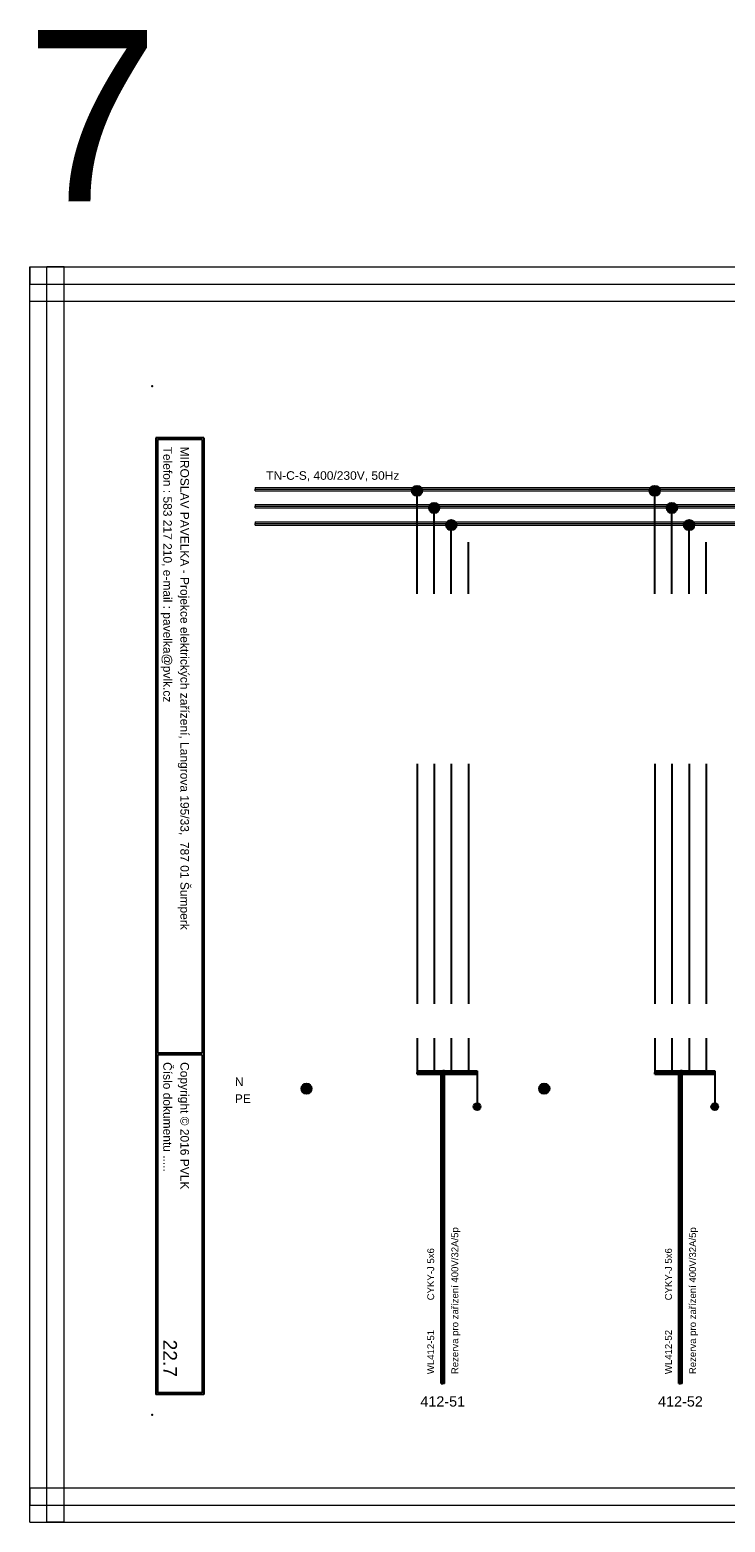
# Model space of a CAD drawing. Extents: x -1152 to 4054, y -4939 to -4246.
# Tile 14 of 19: x 2529 to 2731, y -4939 to -4504. Entities that reach past the tile are written whole.
import ezdxf
from ezdxf.enums import TextEntityAlignment as Align

# ---------------------------------------------------------------- set-up
doc = ezdxf.new("R2010")
doc.units = 0
doc.header["$MEASUREMENT"] = 0
for name, color, linetype in [('1-KRESBA', 7, 'Continuous'), ('__10-Popisy', 220, 'Continuous'), ('__Bílá', 7, 'Continuous'), ('__Oranžová', 30, 'Continuous'), ('__Rudá 010', 10, 'Continuous'), ('__Vínová 220', 220, 'Continuous'), ('__Zelená', 3, 'Continuous')]:
    doc.layers.add(name, color=color, linetype=linetype)
doc.styles.add('Arial', font='arial.ttf')
doc.styles.add('GENERATED_STYLE_1', font='arial.ttf')

# ---------------------------------------------------------------- blocks, each defined once
blk = doc.blocks.new('L0001A02')
at = {"linetype": 'Continuous'}
h = blk.add_hatch(color=256, dxfattribs=at)
edge = h.paths.add_edge_path()
edge.add_arc((0, 0), 1.5, 0, 360)
blk.add_circle((0, 0), 1.5)
blk = doc.blocks.new('V0085A01')
h = blk.add_hatch(color=256)
edge = h.paths.add_edge_path()
edge.add_arc((0, 0), 1, 0, 360)
blk.add_circle((0, 0), 1)

msp = doc.modelspace()

# ---------------------------------------------------------------- linework, layer by layer
at = {"layer": '1-KRESBA'}
for p, q in [((2641.47, -4668.62), (2641.47, -4638.62)), ((2710.79, -4668.62), (2710.79, -4638.62)), ((2646.47, -4668.62), (2646.47, -4643.62)), ((2715.79, -4668.62), (2715.79, -4643.62)), ((2651.47, -4668.62), (2651.47, -4648.62)), ((2720.79, -4668.62), (2720.79, -4648.62)), ((2656.47, -4668.62), (2656.47, -4653.62)), ((2725.79, -4668.62), (2725.79, -4653.62)), ((2641.47, -4718.22), (2641.47, -4788.22)), ((2646.47, -4718.22), (2646.47, -4788.22)), ((2651.47, -4718.22), (2651.47, -4788.22)), ((2656.47, -4718.22), (2656.47, -4788.22)), ((2710.79, -4718.22), (2710.79, -4788.22)), ((2715.79, -4718.22), (2715.79, -4788.22)), ((2720.79, -4718.22), (2720.79, -4788.22)), ((2725.79, -4718.22), (2725.79, -4788.22)), ((2641.47, -4798.22), (2641.47, -4808.22)), ((2646.47, -4798.22), (2646.47, -4808.22)), ((2651.47, -4798.22), (2651.47, -4808.22)), ((2656.47, -4798.22), (2656.47, -4808.22)), ((2710.79, -4798.22), (2710.79, -4808.22)), ((2715.79, -4798.22), (2715.79, -4808.22)), ((2720.79, -4798.22), (2720.79, -4808.22)), ((2725.79, -4798.22), (2725.79, -4808.22)), ((2641.47, -4807.72), (2641.47, -4808.22)), ((2641.47, -4807.72), (2658.97, -4807.72)), ((2641.47, -4808.72), (2641.47, -4808.22)), ((2641.47, -4808.22), (2658.97, -4808.22)), ((2641.47, -4808.72), (2658.97, -4808.72)), ((2648.47, -4898.9), (2648.47, -4807.72)), ((2648.47, -4807.72), (2648.97, -4807.72)), ((2648.97, -4898.9), (2648.97, -4807.72)), ((2649.47, -4807.72), (2648.97, -4807.72)), ((2649.47, -4898.9), (2649.47, -4807.72)), ((2658.97, -4807.72), (2658.97, -4808.22)), ((2658.97, -4808.22), (2658.97, -4818.22)), ((2658.97, -4808.72), (2658.97, -4808.22)), ((2710.79, -4807.72), (2710.79, -4808.22)), ((2710.79, -4807.72), (2728.29, -4807.72)), ((2710.79, -4808.72), (2710.79, -4808.22)), ((2710.79, -4808.22), (2728.29, -4808.22)), ((2710.79, -4808.72), (2728.29, -4808.72)), ((2717.79, -4898.9), (2717.79, -4807.72)), ((2717.79, -4807.72), (2718.29, -4807.72)), ((2718.29, -4898.9), (2718.29, -4807.72)), ((2718.79, -4807.72), (2718.29, -4807.72)), ((2718.79, -4898.9), (2718.79, -4807.72)), ((2728.29, -4807.72), (2728.29, -4808.22)), ((2728.29, -4808.22), (2728.29, -4818.22)), ((2728.29, -4808.72), (2728.29, -4808.22)), ((2648.47, -4898.9), (2648.97, -4898.9)), ((2649.47, -4898.9), (2648.97, -4898.9)), ((2717.79, -4898.9), (2718.29, -4898.9)), ((2718.79, -4898.9), (2718.29, -4898.9))]:
    msp.add_line(p, q, dxfattribs=at)
at = {"layer": '__Bílá'}
for p, q in [((2579.29, -4623.12), (2565.29, -4623.12)), ((2565.29, -4623.12), (2565.29, -4902.12)), ((2578.79, -4623.62), (2565.79, -4623.62)), ((2565.79, -4623.62), (2565.79, -4802.62)), ((2578.79, -4623.62), (2578.79, -4802.62)), ((2579.29, -4623.12), (2579.29, -4902.12)), ((2578.79, -4802.62), (2565.79, -4802.62)), ((2578.79, -4803.12), (2565.79, -4803.12)), ((2565.79, -4803.12), (2565.79, -4901.62)), ((2578.79, -4803.12), (2578.79, -4901.62)), ((2579.29, -4902.12), (2565.29, -4902.12)), ((2578.79, -4901.62), (2565.79, -4901.62))]:
    msp.add_line(p, q, dxfattribs=at)
for p in [(2564.29, -4608.12), (2564.29, -4908.12)]:
    msp.add_point(p, dxfattribs=at)
at = {"layer": '__Oranžová', "lineweight": 0}
for p, q in [((2594.29, -4637.62), (2594.29, -4638.12)), ((2594.29, -4637.62), (2949.29, -4637.62)), ((2594.29, -4638.62), (2594.29, -4638.12)), ((2594.29, -4638.12), (2949.29, -4638.12)), ((2594.29, -4638.62), (2949.29, -4638.62)), ((2594.29, -4642.62), (2594.29, -4643.12)), ((2594.29, -4642.62), (2949.29, -4642.62)), ((2594.29, -4643.62), (2594.29, -4643.12)), ((2594.29, -4643.12), (2949.29, -4643.12)), ((2594.29, -4643.62), (2949.29, -4643.62)), ((2594.29, -4647.62), (2594.29, -4648.12)), ((2594.29, -4647.62), (2949.29, -4647.62)), ((2594.29, -4648.62), (2594.29, -4648.12)), ((2594.29, -4648.12), (2949.29, -4648.12)), ((2594.29, -4648.62), (2949.29, -4648.62))]:
    msp.add_line(p, q, dxfattribs=at)
at = {"layer": '__Vínová 220', "lineweight": 0}
for p, q in [((2528.58, -4573.3), (2528.58, -4578.3)), ((2528.58, -4573.3), (3024.98, -4573.3)), ((2528.58, -4939.38), (2528.58, -4573.3)), ((2528.58, -4573.3), (2533.58, -4573.3)), ((2533.58, -4939.38), (2533.58, -4573.3)), ((2538.58, -4573.3), (2533.58, -4573.3)), ((2538.58, -4939.38), (2538.58, -4573.3)), ((2528.58, -4583.3), (2528.58, -4578.3)), ((2528.58, -4578.3), (3024.98, -4578.3)), ((2528.58, -4583.3), (3024.98, -4583.3)), ((2528.58, -4929.38), (2528.58, -4934.38)), ((2528.58, -4929.38), (3024.98, -4929.38)), ((2528.58, -4939.38), (2528.58, -4934.38)), ((2528.58, -4934.38), (3024.98, -4934.38)), ((2528.58, -4939.38), (3024.98, -4939.38)), ((2528.58, -4939.38), (2533.58, -4939.38)), ((2538.58, -4939.38), (2533.58, -4939.38))]:
    msp.add_line(p, q, dxfattribs=at)

# ---------------------------------------------------------------- block references
at = {"color": 250, "linetype": 'Continuous'}
for p in [(2658.97, -4818.22), (2728.29, -4818.22)]:
    msp.add_blockref('V0085A01', p, dxfattribs=at)
at = {"layer": '1-KRESBA'}
for p in [(2641.47, -4638.62), (2710.79, -4638.62), (2646.47, -4643.62), (2715.79, -4643.62), (2651.47, -4648.62), (2720.79, -4648.62), (2609.25, -4812.96), (2678.58, -4812.96)]:
    msp.add_blockref('L0001A02', p, dxfattribs=at)

# ---------------------------------------------------------------- texts
at = {"layer": '__10-Popisy', "style": 'Arial'}
msp.add_text('7', height=50, dxfattribs=at).set_placement((2527.4, -4554.18))
at = {"layer": '__Bílá', "style": 'Arial'}
for s, p in [('Telefon : 583 217 210, e-mail : pavelka@pvlk.cz', (2567.48, -4625.71)), ('MIROSLAV PAVELKA - Projekce elektrických zařízení, Langrova 195/33,  787 01 Šumperk', (2572.48, -4625.71)), ('Číslo dokumentu .....', (2567.48, -4805.21)), ('Copyright © 2016 PVLK', (2572.48, -4805.21))]:
    msp.add_text(s, height=2.5, rotation=270, dxfattribs=at).set_placement(p)
at = {"layer": '__Oranžová', "lineweight": 0, "style": 'Arial'}
msp.add_text('TN-C-S, 400/230V, 50Hz', height=2.5, dxfattribs=at).set_placement((2597.5, -4635.4))
at = {"layer": '__Rudá 010', "style": 'Arial'}
for s, p in [('CYKY-J 5x6', (2646.47, -4874.69)), ('CYKY-J 5x6', (2715.79, -4874.69)), ('WL412-51', (2646.47, -4896.22)), ('WL412-52', (2715.79, -4896.22))]:
    msp.add_text(s, height=2, rotation=90, dxfattribs=at).set_placement(p)
at = {"layer": '__Rudá 010', "style": 'GENERATED_STYLE_1'}
for s, p in [('412-51', (2648.97, -4905.68)), ('412-52', (2718.29, -4905.68))]:
    msp.add_text(s, height=3, dxfattribs=at).set_placement(p, align=Align.CENTER)
at = {"layer": '__Rudá 010', "char_height": 2, "width": 62.8406, "attachment_point": 1, "rotation": 90, "style": 'Arial'}
for insert in [(2651.5, -4896.22), (2720.83, -4896.22)]:
    msp.add_mtext('Rezerva pro zařízení 400V/32A/5p', dxfattribs=dict(at, insert=insert))
at = {"layer": '__Vínová 220', "style": 'Arial'}
msp.add_attdef('22.7', text='F.1.201', height=4, rotation=270, dxfattribs=at).set_placement((2567.48, -4897.03), align=Align.RIGHT)
at = {"layer": '__Zelená', "color": 4, "linetype": 'Continuous', "style": 'Arial'}
msp.add_text('N', height=2.5, dxfattribs=at).set_placement((2588.36, -4812.17))
at = {"layer": '__Zelená', "linetype": 'Continuous', "style": 'Arial'}
msp.add_text('PE', height=2.5, dxfattribs=at).set_placement((2588.36, -4817.12))

doc.saveas('drawing.dxf')
